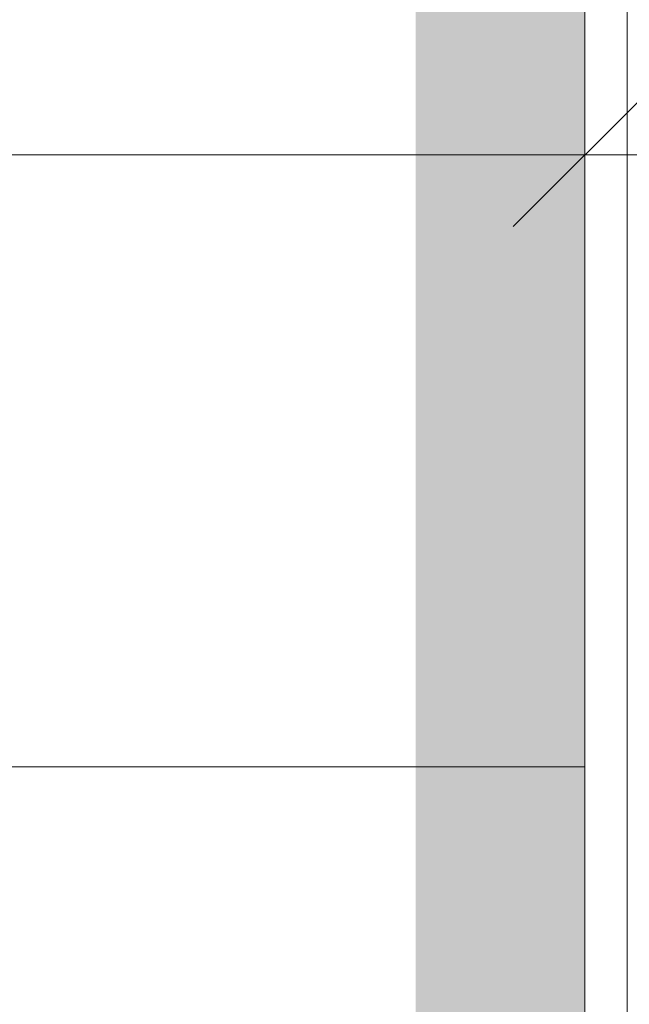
# Model space of a CAD drawing. Header units: millimetres. Extents: x -6792 to 22441, y -13430 to 4653.
# Tile 48 of 256: x -4169 to -4151, y -10049 to -10020. Entities that reach past the tile are written whole.
import ezdxf

# ---------------------------------------------------------------- set-up
doc = ezdxf.new("R2010")
doc.units = ezdxf.units.MM
for name, color, linetype, lineweight in [('_A_KOLORYSTYKA ŚCIAN', 40, 'Continuous', 5), ('_A_ŚCIANY WEWNĘTRZNE', 7, 'Continuous', 13), ('MEBLE PKN', 150, 'Continuous', 20)]:
    doc.layers.add(name, color=color, linetype=linetype, lineweight=lineweight)
doc.styles.add('2', font='simplex.shx', dxfattribs={"width": 0.5})
doc.dimstyles.new('POZD_WYM', dxfattribs={"dimscale": 0.2, "dimtxt": 30, "dimasz": 1, "dimexe": 1, "dimexo": 1, "dimgap": 12, "dimtad": 1, "dimdec": 0, "dimdsep": 46, "dimtxsty": '2', "dimblk": 'ARS_dim-arch', "dimcen": 2, "dimdle": 20, "dimse1": 1, "dimse2": 1, "dimclrd": 256, "dimclre": 256, "dimclrt": 256, "dimazin": 2, "dimtp": 0.5, "dimtm": 0.5, "dimtfac": 0.285714, "dimtdec": 0, "dimtix": 1, "dimtmove": 0, "dimatfit": 3, "dimldrblk": 'ARS_dim-arch', "dimfxl": 1, "dimtolj": 1, "dimtzin": 12, "dimarcsym": 0})

# ---------------------------------------------------------------- blocks, each defined once
blk = doc.blocks.new('ARS_dim-arch')
for points in [[(0, -15), (0, 15)], [(-15, 0), (15, 0)]]:
    blk.add_lwpolyline(points)
at = {"color": 100}
blk.add_lwpolyline([(-10.61, -10.61), (10.61, 10.61)], dxfattribs=at)
blk = doc.blocks.new('*D52')
at = {"lineweight": -2, "transparency": 16777216}
blk.add_line((-70.05, -93.082), (69.55, -93.082), dxfattribs=at)
at = {"layer": 'Defpoints', "color": 0, "transparency": 16777216}
for p in [(-70.25, -75), (69.75, -75), (69.75, -93.082)]:
    blk.add_point(p, dxfattribs=at)
at = {"lineweight": -2, "transparency": 16777216, "xscale": 0.2, "yscale": 0.2, "zscale": 0.2, "rotation": 180}
blk.add_blockref('ARS_dim-arch', (-70.25, -93.082), dxfattribs=at)
at = {"lineweight": -2, "transparency": 16777216, "xscale": 0.2, "yscale": 0.2, "zscale": 0.2}
blk.add_blockref('ARS_dim-arch', (69.75, -93.082), dxfattribs=at)
at = {"transparency": 16777216, "insert": (-0.25, -87.682), "char_height": 6, "attachment_point": 5, "style": '2'}
blk.add_mtext('\\A1;140', dxfattribs=at)
blk = doc.blocks.new('*U47')
blk.add_lwpolyline([(69.75, 0), (-70.25, 0), (-70.25, -75), (69.75, -75)], close=True)
dim = blk.add_linear_dim(base=(69.75, -93.082), p1=(-70.25, -75), p2=(69.75, -75), angle=0, dimstyle='POZD_WYM')
dim.commit()
dim.dimension.update_dxf_attribs({"geometry": '*D52', "text_midpoint": (-0.25, -87.682)})

msp = doc.modelspace()

# ---------------------------------------------------------------- linework, layer by layer
at = {"layer": '_A_KOLORYSTYKA ŚCIAN', "color": 173, "true_color": 0x716ad7, "const_width": 5}
msp.add_lwpolyline([(-4289.541, -9929.118), (-4154.541, -9929.118), (-4154.541, -10114.118), (-4289.541, -10114.118)], close=True, dxfattribs=at)
at = {"layer": '_A_ŚCIANY WEWNĘTRZNE', "color": 251, "linetype": 'Continuous'}
msp.add_lwpolyline([(-4150.791, -9925.368), (-4150.791, -10117.868)], dxfattribs=at)
at = {"layer": '_A_ŚCIANY WEWNĘTRZNE', "ltscale": 20}
msp.add_lwpolyline([(-4152.041, -9926.618), (-4152.041, -10116.618)], dxfattribs=at)

# ---------------------------------------------------------------- block references
at = {"layer": 'MEBLE PKN', "rotation": 180}
msp.add_blockref('*U47', (-4222.291, -10116.618), dxfattribs=at)

doc.saveas('drawing.dxf')
